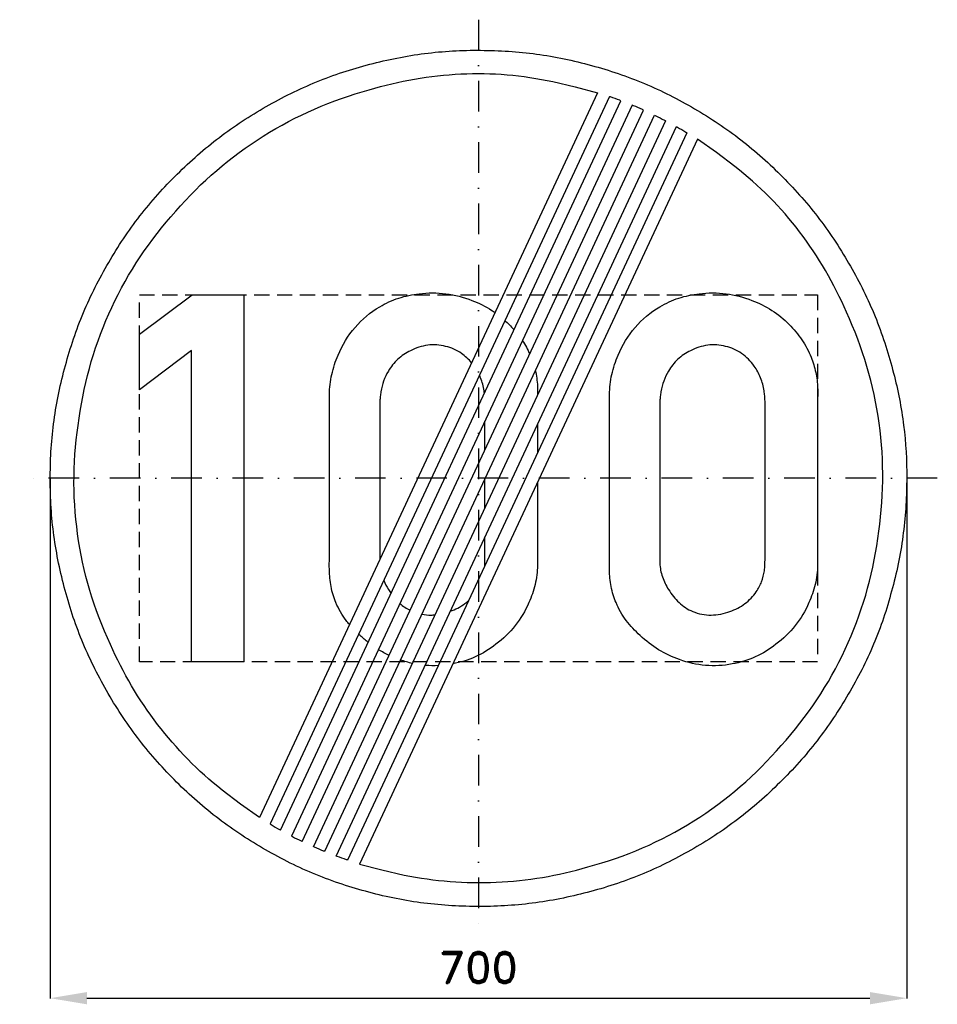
# Model space of a CAD drawing. Header units: millimetres. Extents: x -375 to 375, y -430 to 375.
import ezdxf

# ---------------------------------------------------------------- set-up
doc = ezdxf.new("R2010")
doc.units = ezdxf.units.MM
doc.header["$LTSCALE"] = 5
doc.linetypes.add('ČERCHOVANÁX2', pattern=[2, 1, -0.5, 0, -0.5])
doc.linetypes.add('ČÁRKOVANÁX2', pattern=[1.5, 1, -0.5])
doc.layers.add('Kóty', color=2, linetype='Continuous')
doc.layers.add('Značka', color=7, linetype='Continuous')
doc.styles.get("Standard").update_dxf_attribs({"font": 'romand.shx', "height": 25})
doc.dimstyles.get("Standard").update_dxf_attribs({"dimtxt": 25, "dimasz": 30, "dimexe": 0.18, "dimexo": 0.0625, "dimgap": 12.5, "dimtad": 1, "dimdec": 0, "dimzin": 0, "dimdsep": 46, "dimtxsty": 'Standard', "dimcen": 0.09, "dimadec": 0, "dimazin": 0, "dimtfac": 1, "dimtdec": 0, "dimtofl": 0, "dimtmove": 0, "dimatfit": 3, "dimfxl": 1, "dimtolj": 1, "dimtzin": 0, "dimarcsym": 0})

# ---------------------------------------------------------------- blocks, each defined once
blk = doc.blocks.new('*D2')
at = {"layer": 'Defpoints', "color": 0, "transparency": 16777216}
for p in [(-350.04, 0), (349.99, 0), (349.99, -425.06)]:
    blk.add_point(p, dxfattribs=at)
at = {"layer": 'Kóty', "color": 0, "lineweight": -2, "transparency": 16777216}
for p, q in [((-350.04, -0.06), (-350.04, -425.24)), ((349.99, -0.06), (349.99, -425.24)), ((-320.04, -425.06), (319.99, -425.06))]:
    blk.add_line(p, q, dxfattribs=at)
at = {"layer": 'Kóty', "color": 0, "transparency": 16777216}
for points in [[(-320.04, -420.06), (-320.04, -430.06), (-350.04, -425.06)], [(319.99, -420.06), (319.99, -430.06), (349.99, -425.06)]]:
    blk.add_solid(points, dxfattribs=at)
at = {"layer": 'Kóty', "color": 0, "transparency": 16777216, "insert": (-0.03, -400.06), "char_height": 25, "attachment_point": 5}
blk.add_mtext('\\A1;700', dxfattribs=at)

msp = doc.modelspace()

# ---------------------------------------------------------------- linework, layer by layer
at = {"layer": 'Značka', "color": 6, "linetype": 'ČERCHOVANÁX2', "lineweight": 25, "ltscale": 5}
for p, q in [((0, 375), (0, -375)), ((375, 0), (-375, 0))]:
    msp.add_line(p, q, dxfattribs=at)
at = {"layer": 'Značka', "color": 5}
for points in [[(349.99, -0.03, -0.001625), (349.98, -2.32), (349.96, -4.61, -0.032168), (346.47, -50.24, -0.035723), (336.85, -95.03, -0.036665), (321.81, -138.29, -0.034753), (300.78, -178.98, -0.034041), (274.95, -216.8, -0.034446), (244.21, -250.74, -0.034566), (209.5, -280.59, -0.034423), (171, -305.4, -0.034389), (129.74, -325.25, -0.034417), (86.14, -339.26, -0.034425), (41.14, -347.75, -0.034402), (-4.59, -350, -0.034408), (-50.26, -346.56, -0.034407), (-95.02, -336.89, -0.034408), (-138.23, -321.75, -0.034412), (-178.97, -300.82, -0.034403), (-216.79, -275.01, -0.034416), (-250.72, -244.26, -0.034424), (-280.57, -209.53, -0.03441), (-305.39, -171.05, -0.034415), (-325.24, -129.78, -0.034418), (-339.24, -86.18, -0.034414), (-347.74, -41.19, -0.034417), (-349.98, 4.55, -0.034416), (-346.54, 50.21, -0.034414), (-336.87, 94.97, -0.034418), (-321.73, 138.19, -0.034421), (-300.8, 178.92, -0.034414), (-274.99, 216.75, -0.034413), (-244.24, 250.68, -0.034403), (-209.52, 280.53, -0.034421), (-171.03, 305.34, -0.034408), (-129.76, 325.19, -0.034417), (-86.17, 339.2, -0.034422), (-41.17, 347.69, -0.034424), (4.57, 349.94, -0.034419), (50.23, 346.5, -0.034406), (94.99, 336.83, -0.034428), (138.21, 321.68, -0.034446), (178.94, 300.76, -0.03443), (216.76, 274.95, -0.034407), (250.69, 244.2, -0.034402), (280.55, 209.47, -0.03449), (305.36, 170.99, -0.034412), (325.19, 129.73, -0.034076), (339.22, 86.12, -0.032791), (347.5, 43.35, -0.034266), (349.99, -0.03)], [(97.36, 315.28), (-178.96, -277.3), (-194.41, -266.39), (-209.52, -254.99, -0.060973), (-262.27, -201.2, -0.061376), (-300.78, -135.82, -0.076299), (-327.67, -45.32, -0.076249), (-326.33, 49.13, -0.076077), (-299.71, 139.78, -0.075846), (-247.43, 218.34, -0.075536), (-175.91, 279.8, -0.074223), (-89.32, 317.65, -0.061358), (-14.37, 330.61, -0.066762), (60.63, 324.35), (79.08, 320.14), (97.36, 315.28)], [(178.93, 277.24), (-97.39, -315.34), (-79.1, -320.16), (-60.66, -324.41, 0.060983), (14.46, -330.24, 0.061375), (89.3, -317.71, 0.076296), (175.9, -280.14, 0.076245), (247.4, -218.4, 0.076077), (299.73, -139.75, 0.075845), (326.31, -49.19, 0.075537), (327.41, 45.09, 0.074217), (300.76, 135.76, 0.061371), (262.5, 201.5, 0.06675), (209.5, 254.93), (194.41, 266.36), (178.93, 277.24)], [(-121.88, 63.12, -0.001987), (-121.9, 65.81, -0.005951), (-121.88, 68.5, -0.049018), (-119.91, 84.9, -0.049993), (-114.72, 100.75, -0.079538), (-100.94, 123.39, -0.089087), (-80.69, 140.16, -0.059797), (-65.19, 147.33, -0.05202), (-48.44, 150.91, -0.062015), (-26.59, 150.93, -0.064501), (-5.47, 145.53, -0.055439), (10.86, 137.36, -0.009841), (13.55, 135.55, -0.009841)], [(107.03, 63.12, -0.001975), (107.01, 65.81, -0.005951), (107.03, 68.5, -0.049018), (108.99, 84.9, -0.049993), (114.19, 100.75, -0.079538), (127.97, 123.39, -0.089088), (148.22, 140.16, -0.059798), (163.72, 147.33, -0.052019), (180.47, 150.91, -0.062015), (202.31, 150.93, -0.064501), (223.44, 145.53, -0.05544), (239.77, 137.36, -0.055488), (253.91, 125.81, -0.05111), (264.29, 113.33, -0.054899), (271.81, 98.97, -0.045238), (275.65, 86.64, -0.045984), (277.19, 73.88, -0.012299), (277.26, 69.41, -0.004111), (277.19, 64.94), (277.19, -65.81, -0.002294), (277.21, -68.5, -0.006926), (277.19, -71.19, -0.051775), (275.17, -86.74, -0.049697), (270.03, -101.66, -0.066793), (258.86, -120.43, -0.065906), (243.16, -135.66, -0.061098), (226.25, -145.97, -0.06414), (207.34, -151.78, -0.069659), (185.59, -152.94, -0.067452), (164.34, -148.22, -0.05681), (147.21, -140.11, -0.04959), (132.09, -128.5, -0.048053), (120.67, -116.12, -0.065881), (112.41, -101.66, -0.054765), (108.42, -88.5, -0.042362), (107.03, -74.78, -0.009247), (106.98, -70.29, -0.003105), (107.03, -65.81), (107.03, 63.12)], [(21.59, 129.1, -0.014376), (25, 125.81, -0.01862), (29.08, 121.51)], [(-5.63, 94.4, 0.068109), (-13.84, 102.02, 0.097889), (-26.94, 107.91, 0.099841), (-41.53, 108.82, 0.088274), (-55.59, 104.34, 0.074161), (-65.94, 97.32, 0.075674), (-73.69, 87.66, 0.0526), (-77.55, 79.54, 0.04607), (-79.75, 70.84, 0.014318), (-80.29, 66.99, 0.004784), (-80.69, 63.12)], [(35.92, 112.52, -0.042151), (41.84, 101.55)], [(148.22, 63.12), (148.22, -65.81, 0.003204), (148.2, -67.61, 0.009644), (148.22, -69.41, 0.073871), (150.32, -80.51, 0.059523), (155.37, -90.91, 0.07072), (163.88, -101.59, 0.09458), (175.09, -108.81, 0.108399), (190.1, -111.78, 0.087551), (205.53, -108.81, 0.078161), (217.73, -102.47, 0.088172), (227.03, -92.69, 0.061773), (231.4, -84.51, 0.061188), (233.66, -75.56, 0.025171), (234.09, -70.7, 0.008391), (234.19, -65.81), (234.19, 63.12, 0.005492), (233.91, 67.37, 0.016516), (233.44, 71.59, 0.05832), (230.6, 82.15, 0.064724), (225.25, 91.78, 0.088097), (215.07, 102.02, 0.097889), (201.97, 107.91, 0.099841), (187.37, 108.82, 0.088276), (173.31, 104.34, 0.074161), (162.97, 97.32, 0.075674), (155.22, 87.66, 0.0526), (151.36, 79.54, 0.04607), (149.16, 70.84, 0.014318), (148.61, 66.99, 0.004784), (148.22, 63.12)], [(4.8, 69.45, 0.008385), (4.53, 71.59, 0.05832), (1.7, 82.15, 0.014269), (0.73, 84.39, 0.014269)], [(46.48, 87.83, -0.004252), (46.74, 86.64, -0.045981), (48.28, 73.88, -0.012306), (48.35, 69.41, -0.001135), (48.34, 68.17)], [(-105.43, -119.63, -0.012783), (-108.24, -116.12, -0.065881), (-116.5, -101.66, -0.054765), (-120.48, -88.5, -0.042362), (-121.88, -74.78, -0.009258), (-121.93, -70.29, -0.003102), (-121.88, -65.81), (-121.88, 63.12)], [(-80.69, 63.12), (-80.69, -65.81, 0.001379), (-80.7, -66.59, 0.001379)], [(48.28, -2.95), (48.28, -65.81, -0.002305), (48.31, -68.5, -0.006914), (48.28, -71.19, -0.051775), (46.26, -86.74, -0.049693), (41.12, -101.66, -0.066794), (29.95, -120.43, -0.065907), (14.25, -135.66, -0.061098), (-2.66, -145.97, -0.062558), (-21.08, -151.7)], [(5.12, -71.84, 0.005891), (5.18, -70.7, 0.008385), (5.28, -65.81), (5.28, -47.83)], [(-77.49, -83.37, 0.043778), (-73.53, -90.91, 0.01968), (-71.47, -94.12)], [(-64.26, -102.31, 0.071454), (-55.84, -107.92)], [(-23.11, -108.72, 0.076578), (-11.18, -102.47, 0.027547), (-7.9, -99.77)], [(-46.31, -111.14, 0.05286), (-38.81, -111.78, 0.018378), (-35.49, -111.6)], [(-90.16, -134.2, -0.02275), (-96.81, -128.5, -0.004662), (-98.02, -127.4, -0.004662)], [(-73.04, -144.8, -0.029443), (-81.7, -140.11, -0.000442), (-81.84, -140.02, -0.000442)], [(-54.01, -151.32, -0.031265), (-63.74, -148.52, -0.031265)], [(-32.79, -153.14, -0.033552), (-43.32, -152.94, -0.001224), (-43.71, -152.91, -0.001224)]]:
    msp.add_lwpolyline(points, format="xyb", dxfattribs=at)
for points in [[(106.94, 312.16), (-170.41, -282.63), (-169.98, -282.89), (-169.55, -283.15), (-167.82, -284.18), (-166.09, -285.19), (-164.35, -286.2), (-162.61, -287.19), (-162.17, -287.44), (-161.73, -287.69), (116.39, 308.76), (115.92, 308.93), (115.45, 309.11), (113.57, 309.81), (111.68, 310.49), (109.79, 311.17), (107.89, 311.83), (107.42, 311.99), (106.94, 312.16)], [(125.71, 305.08), (-152.93, -292.46), (-152.48, -292.69), (-152.04, -292.93), (-150.26, -293.84), (-148.48, -294.75), (-146.69, -295.64), (-144.89, -296.53), (-144.44, -296.75), (-143.99, -296.96), (134.9, 301.13), (134.45, 301.33), (133.99, 301.54), (132.16, 302.35), (130.32, 303.14), (128.48, 303.93), (126.64, 304.7), (126.18, 304.89), (125.71, 305.08)], [(152.9, 292.4), (-125.74, -305.14), (-126.2, -304.95), (-126.66, -304.76), (-128.51, -303.99), (-130.35, -303.2), (-132.18, -302.41), (-134.01, -301.6), (-134.47, -301.39), (-134.93, -301.19), (143.97, 296.9), (144.42, 296.69), (144.87, 296.47), (146.66, 295.58), (148.45, 294.69), (150.24, 293.78), (152.01, 292.87), (152.46, 292.63), (152.9, 292.4)], [(170.39, 282.57), (-106.97, -312.22), (-107.44, -312.05), (-107.92, -311.89), (-109.81, -311.23), (-111.71, -310.55), (-113.59, -309.87), (-115.48, -309.17), (-115.95, -308.99), (-116.42, -308.82), (161.71, 287.63), (162.15, 287.38), (162.58, 287.13), (164.33, 286.14), (166.07, 285.13), (167.8, 284.12), (169.52, 283.09), (169.96, 282.83), (170.39, 282.57)], [(-234.59, -150), (-234.59, 104.44), (-277.19, 72.41), (-277.19, 117.97), (-234.16, 150.03), (-191.88, 150.03), (-191.88, -150), (-234.59, -150)], [(5.28, 23.15), (5.28, 46.81)], [(48.28, 44.38), (48.28, 20.71)], [(5.28, -24.17), (5.28, -0.51)]]:
    msp.add_lwpolyline(points, dxfattribs=at)
at = {"layer": 'Značka', "color": 6, "linetype": 'ČÁRKOVANÁX2', "ltscale": 2.5}
msp.add_lwpolyline([(-277.19, -150), (-277.19, 150), (277.19, 150), (277.19, -150), (-277.19, -150)], dxfattribs=at)

# ---------------------------------------------------------------- dimensions: what is measured, and where the dimension line sits
at = {"layer": 'Kóty'}
dim = msp.add_linear_dim(base=(349.99, -425.06), p1=(-350.04, 0), p2=(349.99, 0), dimstyle='Standard', dxfattribs=at)
dim.commit()
dim.dimension.update_dxf_attribs({"geometry": '*D2', "text_midpoint": (-0.03, -400.06)})

doc.saveas('drawing.dxf')
